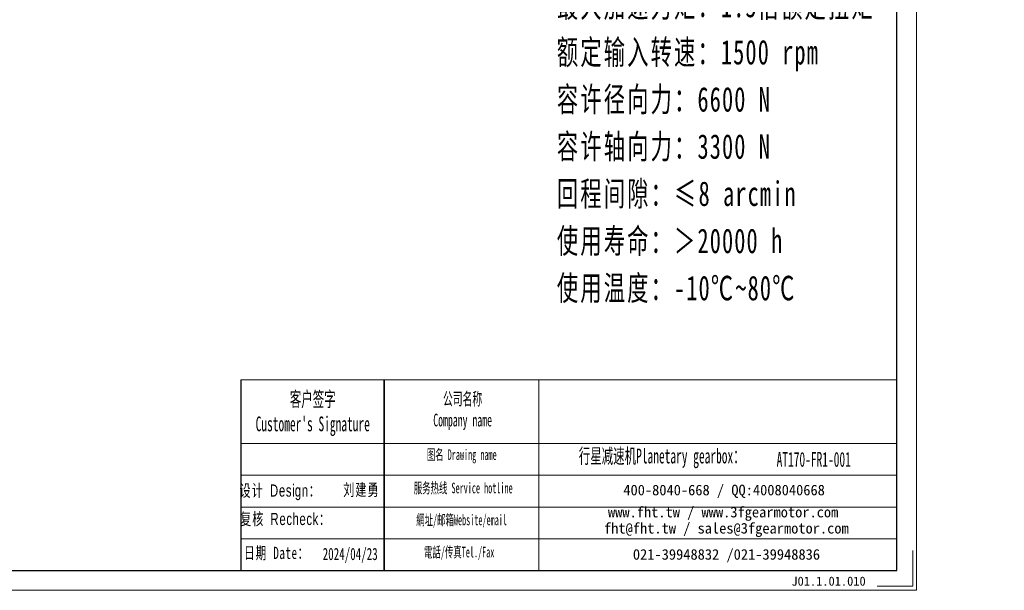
# Model space of a CAD drawing. Header units: millimetres. Extents: x 67 to 1228, y 127 to 903.
# Tile 2 of 3: x 579 to 1228, y 127 to 503. Entities that reach past the tile are written whole.
import ezdxf

# ---------------------------------------------------------------- set-up
doc = ezdxf.new("R2010")
doc.units = ezdxf.units.MM
doc.layers.get('0').update_dxf_attribs({"lineweight": 35})
doc.layers.add('6文字层', color=3, linetype='Continuous')
doc.layers.add('7标注层', color=4, linetype='Continuous')
for name, color, linetype, lineweight in [('SLD-0', 7, 'Continuous', 18), ('图框_外框线', 7, 'Continuous', 18), ('尺寸线层', 3, 'Continuous', 18)]:
    doc.layers.add(name, color=color, linetype=linetype, lineweight=lineweight)
doc.styles.add('SLDTEXTSTYLE4', font='txt', dxfattribs={"width": 0.566667})
doc.styles.add('标准', font='txt', dxfattribs={"width": 0.667})
doc.styles.add('样式 1', font='txt')

msp = doc.modelspace()

# ---------------------------------------------------------------- linework, layer by layer
msp.add_line((819.2359, 265.2323), (819.2359, 139.751))
at = {"layer": '7标注层', "color": 0}
msp.add_line((724.5798, 265.2323), (724.5798, 139.7725), dxfattribs=at)
at = {"layer": '图框_外框线'}
for p, q in [((724.5798, 265.2323), (819.2359, 265.2323)), ((819.2359, 265.2323), (819.2359, 139.7725)), ((819.2359, 265.2323), (1157.1851, 265.2323)), ((921.2214, 265.2323), (921.2214, 139.7725)), ((724.5798, 223.3662), (819.2359, 223.3662)), ((819.2359, 223.3662), (1157.1851, 223.3662)), ((724.5798, 202.4332), (1157.1851, 202.4332)), ((724.5798, 181.5002), (1157.1851, 181.5002)), ((724.5798, 160.5672), (1157.1851, 160.5672))]:
    msp.add_line(p, q, dxfattribs=at)
at = {"layer": '图框_外框线', "color": 3}
msp.add_lwpolyline([(72.4843, 126.7038), (1170.2538, 126.7038), (1170.2538, 902.9836), (72.4843, 902.9836)], close=True, dxfattribs=at)
at = {"layer": '图框_外框线', "color": 3, "lineweight": 25}
msp.add_lwpolyline([(137.8277, 139.7725), (1157.1851, 139.7725), (1157.1851, 889.9149), (137.8277, 889.9149)], close=True, dxfattribs=at)
at = {"layer": '图框_外框线', "color": 3}
msp.add_lwpolyline([(1167.64, 152.8411), (1167.64, 129.3175), (1144.1164, 129.3175)], dxfattribs=at)

# ---------------------------------------------------------------- texts
at = {"layer": '6文字层', "insert": (1087.6614, 135.7239), "char_height": 6, "width": 43.304423, "attachment_point": 1, "style": '样式 1'}
msp.add_mtext('J01.1.01.010', dxfattribs=at)
at = {"layer": 'SLD-0', "color": 1, "attachment_point": 2}
for s, insert, char_height, width, style in [("{\\fSimSun|b1|i0|c134|p2;客户签字\\PCustomer's Signature}", (772.071, 257.4869), 9.768744, 121.524181, 'SLDTEXTSTYLE4'), ('{\\fSimSun|b1|i0|c134|p2;公司名称\\PCompany name}', (870.8754, 256.9683), 8.373209, 108.406913, 'SLDTEXTSTYLE4'), ('{\\fSimSun|b1|i0|c134|p2;  \\H1.1667x;行星减速机Planetary gearbox\\fSimSun|b0|i0|c134|p2;：}', (998.9409, 220.0458), 8.373209, 131.690817, 'SLDTEXTSTYLE4'), ('{\\fSimSun|b1|i0|c134|p2;图名 Drawing name}', (870.3031, 219.5075), 6.977674, 89.235272, 'SLDTEXTSTYLE4'), ('AT170-FR1-001', (1102.3883, 217.8227), 9.768744, 71.091837, 'SLDTEXTSTYLE4'), ('{\\fSimSun|b0|i0|c134|p2;\\T1.1;设计 \\fArial|b0|i0|c0|p34;Design\\fSimSun|b0|i0|c134|p2;：}', (750.6231, 196.4018), 8, 143.543685, '标准'), ('{\\fSimSun|b0|i0|c134|p2;\\T1.1;刘建勇}', (804.1934, 196.9185), 8, 31.971711, '标准'), ('{\\fSimSun|b1|i0|c134|p2;服务热线 Service hotline}', (871.2926, 197.5664), 6.977674, 99.416666, 'SLDTEXTSTYLE4'), ('{\\fSimSun|b0|i0|c134|p2;\\T1.1;复核 \\fArial|b0|i0|c0|p34;Recheck\\fSimSun|b0|i0|c134|p2;：}', (754.1354, 177.6704), 8, 167.763466, '标准'), ('{\\fSimSun|b1|i0|c134|p2;網址/邮箱Website/email}', (870.2061, 176.5437), 6.977674, 103.483392, 'SLDTEXTSTYLE4'), ('{\\T1.1;日期 Date：}', (748.2612, 155.3268), 8, 137.914967, '标准'), ('{\\fSimSun|b1|i0|c134|p2;電話/传真Tel./Fax}', (868.6428, 155.3572), 6.977674, 104.727994, 'SLDTEXTSTYLE4'), ('2024/04/23', (796.7547, 154.6207), 8, 31.971711, '标准')]:
    msp.add_mtext(s, dxfattribs=dict(at, insert=insert, char_height=char_height, width=width, style=style))
at = {"layer": 'SLD-0', "color": 1, "char_height": 6.977674, "attachment_point": 2}
for s, insert, width in [('{\\fSimSun|b1|i0|c134|p2;400-8040-668 / QQ:4008040668}', (1043.2949, 196.2331), 203.157839), ('{\\fSimSun|b1|i0|c134|p2;www.fht.tw / www.3fgearmotor.com }', (1042.6515, 181.6996), 203.386539), ('{\\fSimSun|b1|i0|c134|p2;fht@fht.tw / sales@3fgearmotor.com }', (1044.778, 171.0744), 203.386539), ('{\\fSimSun|b1|i0|c134|p2;021-39948832 /021-39948836 }', (1044.851, 153.8316), 155.301008)]:
    msp.add_mtext(s, dxfattribs=dict(at, insert=insert, width=width))
at = {"layer": '尺寸线层', "insert": (933.0176, 613.5378), "char_height": 11.34, "width": 219.055524, "attachment_point": 1, "line_spacing_factor": 1.15057, "style": '标准'}
msp.add_mtext('\\T1.1;{\\H1.42857x;性能参数：\\P减速比：1:1\\P额定输出力矩：585 N.m\\P最大加速力矩：1.5倍额定扭矩\\P额定输入转速：1500 rpm\\P容许径向力：6600 N\\P容许轴向力：3300 N\\P回程间隙：≤8 arcmin\\P使用寿命：＞20000 h\\P使用温度：-10℃~80℃\\P}', dxfattribs=at)

doc.saveas('drawing.dxf')
